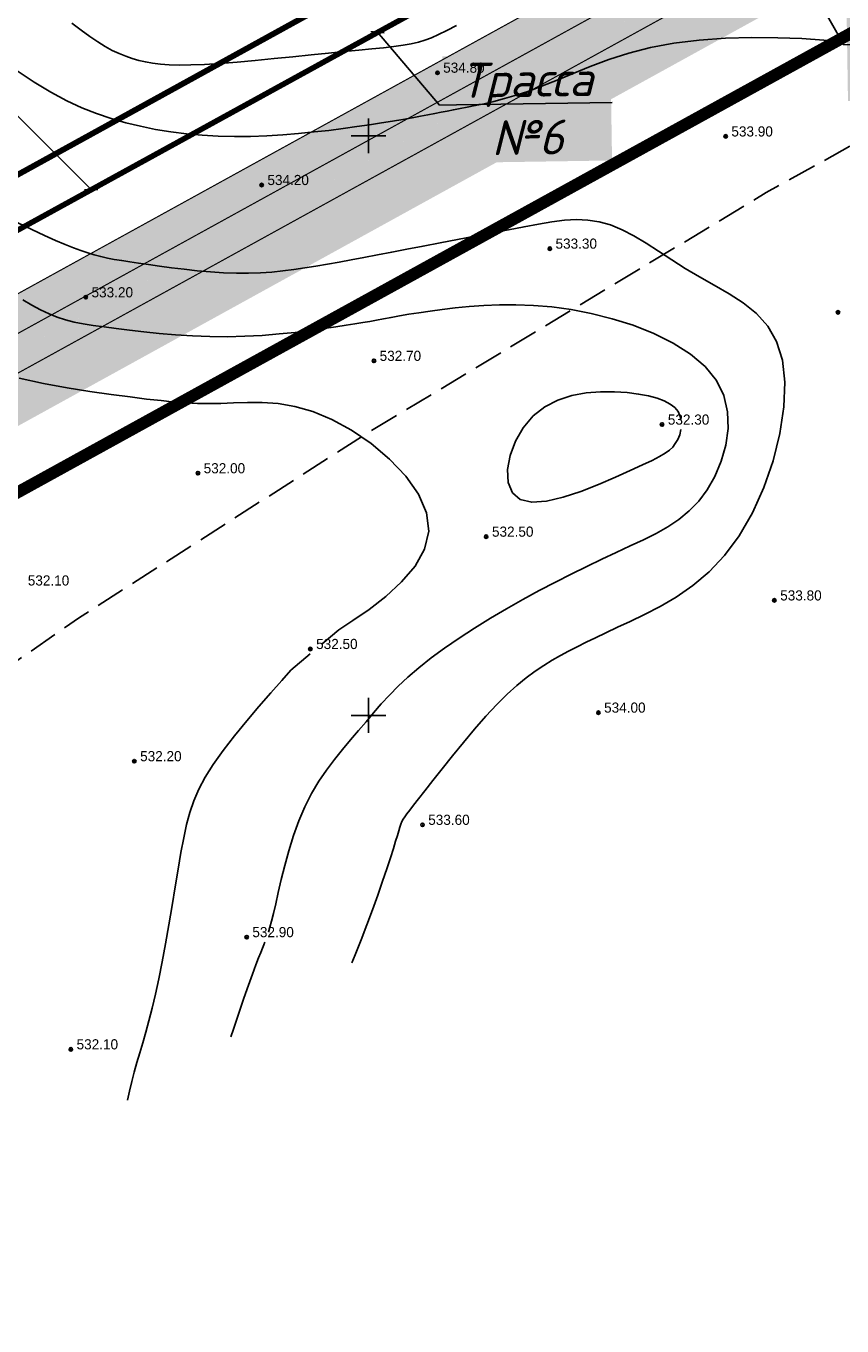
# Model space of a CAD drawing. Extents: x 0 to 361260, y 0 to 4201817.
# Tile 127 of 256: x 360720 to 360791, y 4200297 to 4200409. Entities that reach past the tile are written whole.
import ezdxf
from ezdxf import colors
from ezdxf.entities.mleader import LeaderData, LeaderLine
from ezdxf.math import Vec2, Vec3

# ---------------------------------------------------------------- set-up
doc = ezdxf.new("R2010")
doc.units = 0
doc.header["$LTSCALE"] = 0.5
doc.header["$MEASUREMENT"] = 0
doc.header["$PDMODE"] = 32
doc.header["$PDSIZE"] = 0.3
for name, pattern in [('CONTI', [0]), ('GOST2.303 6', [12, 8, -1.5, 1, -1.5]), ('STRIH_1', [3, 2, -1]), ('ДОРОГИ_ГРУНТ', [7, 5, -2])]:
    doc.linetypes.add(name, pattern=pattern)
for name, color, linetype in [('(004) Точки рельефа', 7, 'Continuous'), ('(034) Формы рельефа', 32, 'Continuous'), ('GORIZDEFAULT', 32, 'CONTI'), ('PI_TTDEFAULT', 5, 'CONTI'), ('SETKR', 2, 'CONTI'), ('Водопровод 10', 7, 'Continuous'), ('Штрих Стекло', 7, 'Continuous')]:
    doc.layers.add(name, color=color, linetype=linetype)
doc.styles.add('D-431', font='txt')

# ---------------------------------------------------------------- blocks, each defined once
blk = doc.blocks.new('BL_333')
at = {"color": 0}
for p, q in [((0, -1.5), (0, 1.5)), ((-1.5, 0), (1.5, 0))]:
    blk.add_line(p, q, dxfattribs=at)
blk = doc.blocks.new('_ArchTick')
at = {"color": 0, "linetype": 'ByBlock', "const_width": 0.15}
blk.add_lwpolyline([(-0.5, -0.5), (0.5, 0.5)], dxfattribs=at)

msp = doc.modelspace()

# ---------------------------------------------------------------- hatches: boundary and pattern name
at = {"layer": 'Штрих Стекло', "linetype": 'Continuous'}
h = msp.add_hatch(color=5, dxfattribs=at)
h.dxf.hatch_style = 1
h.set_gradient(color1=(173, 173, 173), color2=(166, 166, 166), one_color=1, tint=0.65)
edge = h.paths.add_edge_path()
edge.add_line((360067.205, 4200806.615), (360049.645, 4200796.938))
edge.add_arc((360052.059, 4200792.559), 5, 32.88524, 118.85775, ccw=False)
edge.add_line((360056.257, 4200795.274), (360060.259, 4200789.085))
edge.add_line((360060.259, 4200789.085), (360069.039, 4200793.924))
edge.add_line((360069.039, 4200793.924), (360065.267, 4200799.758))
edge.add_arc((360069.63, 4200802.227), 5.014, 118.92591, 209.50369, ccw=False)
edge = h.paths.add_edge_path()
edge.add_line((360236.317, 4200517.23), (360498.797, 4200265.225))
edge.add_arc((360509.185, 4200276.045), 15, 226.16627, 298.85775)
edge.add_line((360516.425, 4200262.908), (361136.886, 4200604.824))
edge.add_arc((361129.646, 4200617.961), 15, 298.85775, 396.46852)
edge.add_line((361141.709, 4200626.877), (360736.189, 4201168.806))
edge.add_arc((360740.21, 4201171.777), 5, 118.85775, 216.46852, ccw=False)
edge.add_line((360737.797, 4201176.157), (360731.547, 4201172.713))
edge.add_line((360731.547, 4201172.713), (361139.296, 4200625.094))
edge.add_arc((361129.646, 4200617.961), 12, -61.14225, 36.46852, ccw=False)
edge.add_line((361135.438, 4200607.451), (360507.891, 4200266.197))
edge.add_line((360507.891, 4200266.197), (360237.512, 4200520.465))
edge.add_line((360237.512, 4200520.465), (360062.893, 4200790.537))
edge.add_line((360062.893, 4200790.537), (360060.259, 4200789.085))
edge.add_line((360060.259, 4200789.085), (360234.992, 4200518.836))
edge.add_arc((360242.55, 4200523.723), 9, 212.88524, 226.16627)
edge = h.paths.add_edge_path(flags=16)
edge.add_line((360274.624, 4200503.308), (360634.832, 4200701.808))
edge.add_arc((360637.246, 4200697.429), 5, 28.85775, 118.85775, ccw=False)
edge.add_line((360641.625, 4200699.842), (360789.915, 4200430.746))
edge.add_arc((360785.536, 4200428.333), 5, -61.14225, 28.85775, ccw=False)
edge.add_line((360787.949, 4200423.954), (360511.598, 4200271.666))
edge.add_arc((360509.185, 4200276.045), 5, 226.82384, 298.85775, ccw=False)
edge.add_line((360505.764, 4200272.399), (360273.569, 4200495.328))
edge.add_arc((360277.037, 4200498.929), 5, 118.85775, 226.07521, ccw=False)
h.paths.add_polyline_path([(360274.624, 4200503.308), (360631.329, 4200699.877), (360780.102, 4200429.905), (360509.832, 4200280.969)], flags=0)
edge = h.paths.add_edge_path(flags=16)
edge.add_line((360648.845, 4200709.53), (360942.986, 4200871.621))
edge.add_arc((360945.4, 4200867.242), 5, 36.46852, 118.85775, ccw=False)
edge.add_line((360949.42, 4200870.214), (361133.667, 4200620.933))
edge.add_arc((361129.646, 4200617.961), 5, -61.14225, 36.46852, ccw=False)
edge.add_line((361132.059, 4200613.582), (360801.962, 4200431.676))
edge.add_arc((360799.549, 4200436.055), 5, 208.85775, 298.85775, ccw=False)
edge.add_line((360795.17, 4200433.642), (360646.88, 4200702.738))
edge.add_arc((360651.259, 4200705.151), 5, 118.85775, 208.85775, ccw=False)
h.paths.add_polyline_path([(360652.349, 4200711.46), (360938.867, 4200869.351), (361123.713, 4200619.259), (360801.122, 4200441.489)], flags=0)
edge = h.paths.add_edge_path(flags=17)
edge.add_line((361139.296, 4200625.094), (360731.547, 4201172.713))
edge.add_line((360731.547, 4201172.713), (360723.659, 4201168.366))
edge.add_arc((360726.073, 4201163.987), 5, 36.46852, 118.85775, ccw=False)
edge.add_line((360730.093, 4201166.959), (360939.826, 4200883.196))
edge.add_arc((360935.805, 4200880.224), 5, -61.14225, 36.46852, ccw=False)
edge.add_line((360938.218, 4200875.845), (360645.95, 4200714.785))
edge.add_arc((360643.536, 4200719.164), 5, 208.85775, 298.85775, ccw=False)
edge.add_line((360639.157, 4200716.751), (360490.867, 4200985.847))
edge.add_arc((360495.246, 4200988.26), 5, 118.85775, 208.85775, ccw=False)
edge.add_line((360492.833, 4200992.639), (360478.82, 4200984.917))
edge.add_arc((360481.233, 4200980.538), 5, 28.85775, 118.85775, ccw=False)
edge.add_line((360485.612, 4200982.951), (360633.903, 4200713.855))
edge.add_arc((360629.523, 4200711.442), 5, -61.14225, 28.85552, ccw=False)
edge.add_line((360631.937, 4200707.063), (360550.485, 4200662.177))
edge.add_arc((360548.072, 4200666.557), 5, 208.85775, 298.85775, ccw=False)
edge.add_line((360543.693, 4200664.143), (360395.403, 4200933.239))
edge.add_arc((360399.782, 4200935.652), 5, 118.85775, 208.85775, ccw=False)
edge.add_line((360397.369, 4200940.032), (360749.145, 4201133.884))
edge.add_arc((360751.558, 4201129.505), 5, 36.46852, 118.85775, ccw=False)
edge.add_line((360755.579, 4201132.477), (360745.985, 4201145.458))
edge.add_arc((360741.964, 4201142.486), 5, -61.14225, 36.46852, ccw=False)
edge.add_line((360744.377, 4201138.107), (360086.378, 4200775.506))
edge.add_arc((360084.042, 4200779.927), 5, 212.88524, 297.85041, ccw=False)
edge.add_line((360079.844, 4200777.212), (360088.552, 4200763.743))
edge.add_arc((360092.751, 4200766.458), 5, 118.85775, 212.88524, ccw=False)
edge.add_line((360090.338, 4200770.837), (360383.356, 4200932.309))
edge.add_arc((360385.769, 4200927.93), 5, 28.85775, 118.85775, ccw=False)
edge.add_line((360390.148, 4200930.343), (360538.438, 4200661.248))
edge.add_arc((360534.059, 4200658.834), 5, -61.14225, 28.85775, ccw=False)
edge.add_line((360536.472, 4200654.455), (360267.361, 4200506.157))
edge.add_arc((360264.948, 4200510.536), 5, 226.16627, 298.85775, ccw=False)
edge.add_line((360261.485, 4200506.929), (360243.327, 4200524.363))
edge.add_line((360243.327, 4200524.363), (360069.039, 4200793.924))
edge.add_line((360069.039, 4200793.924), (360062.893, 4200790.537))
edge.add_line((360062.893, 4200790.537), (360237.512, 4200520.465))
edge.add_line((360237.512, 4200520.465), (360507.891, 4200266.197))
edge.add_line((360507.891, 4200266.197), (361135.438, 4200607.451))
edge.add_arc((361129.646, 4200617.961), 12, 298.85775, 396.46852)

# ---------------------------------------------------------------- linework, layer by layer
at = {"layer": '(034) Формы рельефа', "linetype": 'ДОРОГИ_ГРУНТ', "flags": 128}
msp.add_lwpolyline([(360482.781, 4200258.269), (360503.36, 4200262.12), (360540.16, 4200273.49), (360571.629, 4200283.566), (360597.478, 4200285.82), (360621.43, 4200291.754), (360645.869, 4200300.203), (360663.014, 4200309.823), (360672.864, 4200318.692), (360696.547, 4200338.682), (360725.059, 4200358.436), (360749.385, 4200374.03), (360784.309, 4200395.099), (360811.615, 4200410.2), (360839.044, 4200435.53), (360866.689, 4200461.551), (360893.596, 4200482.577), (360919.739, 4200495.686), (360930.957, 4200499.104), (360950, 4200501.5), (360970.569, 4200508.087), (360980.41, 4200514.465), (360985.626, 4200527.791), (360988.679, 4200544.648), (360993.436, 4200584.307), (360994.52, 4200600.42), (360996.832, 4200613.062), (361003.742, 4200621.144), (361014.029, 4200628.488), (361032.05, 4200637.005), (361049.856, 4200645.42), (361060.221, 4200655.432), (361085.506, 4200687.483), (361100.578, 4200706.587), (361115.074, 4200727.431), (361116.743, 4200734.74), (361120.605, 4200787.819), (361123, 4200820.4), (361129.426, 4200846.644), (361137.082, 4200864.849), (361150.22, 4200896.626), (361157.514, 4200904.483), (361166.834, 4200910.639), (361175.773, 4200914.26)], dxfattribs=at)
at = {"ltscale": 0.149071, "const_width": 0.1}
msp.add_lwpolyline([(359943.476, 4200738.432), (360053.157, 4200798.874, -0.3937719), (360059.769, 4200797.209), (360238.667, 4200520.519), (360501.567, 4200268.11, 0.3282587), (360514.494, 4200266.411), (361134.955, 4200608.327, 0.4536768), (361138.492, 4200624.499), (360736.189, 4201168.806, -0.4536768), (360737.797, 4201176.157), (360868.753, 4201248.322)], format="xyb", dxfattribs=at)
for points in [[(360052.603, 4200791.717), (360231.678, 4200514.752), (360505.949, 4200251.426), (361159.312, 4200611.473), (360744.344, 4201172.914)], [(360519.985, 4200286.563), (360780.102, 4200429.905)]]:
    msp.add_lwpolyline(points, dxfattribs=at)
at = {"color": 1, "linetype": 'GOST2.303 6', "lineweight": 30, "const_width": 1.035}
msp.add_lwpolyline([(360055.869, 4200786.666), (360747.942, 4201168.046), (361159.312, 4200611.473), (360505.949, 4200251.426), (360231.678, 4200514.752)], close=True, dxfattribs=at)
at = {"color": 7, "linetype": 'STRIH_1', "ltscale": 2, "true_color": 0xffffff, "const_width": 0.1}
msp.add_lwpolyline([(360062.093, 4200799.14), (360240.997, 4200522.441), (360503.645, 4200270.274, 0.3282587), (360513.046, 4200269.038), (361133.507, 4200610.954, 0.4536768), (361136.08, 4200622.716), (360733.263, 4201167.717)], format="xyb", dxfattribs=at)
at = {"ltscale": 0.149071, "const_width": 0.1}
msp.add_lwpolyline([(360641.625, 4200699.842), (360789.915, 4200430.746, -0.4142136), (360787.949, 4200423.954), (360511.598, 4200271.666, -0.3282587), (360505.722, 4200272.438), (360273.574, 4200495.323, -0.5057308), (360274.624, 4200503.308), (360634.832, 4200701.808, -0.4142136)], format="xyb", close=True, dxfattribs=at)
at = {"color": 0, "ltscale": 0.149071, "const_width": 0.5}
msp.add_lwpolyline([(360610.537, 4200507.303), (360707.887, 4200560.95), (360780.102, 4200429.905), (360682.751, 4200376.259)], close=True, dxfattribs=at)
at = {"color": 5, "linetype": 'Continuous', "lineweight": 106}
msp.add_lwpolyline([(360673.542, 4200366.487), (360790.036, 4200430.511)], dxfattribs=at)
at = {"layer": 'GORIZDEFAULT', "color": 32}
for points in [[(360724.41, 4200409.71, 535), (360725.21, 4200409.1, 535), (360725.95, 4200408.56, 535), (360726.65, 4200408.1, 535), (360727.29, 4200407.7, 535), (360727.9, 4200407.37, 535), (360728.49, 4200407.09, 535), (360729.06, 4200406.86, 535), (360729.62, 4200406.67, 535), (360730.18, 4200406.51, 535), (360730.76, 4200406.37, 535), (360731.37, 4200406.26, 535), (360732.05, 4200406.17, 535), (360732.81, 4200406.12, 535), (360733.68, 4200406.1, 535), (360734.68, 4200406.11, 535), (360735.85, 4200406.16, 535), (360737.18, 4200406.24, 535), (360738.66, 4200406.36, 535), (360740.23, 4200406.5, 535), (360741.85, 4200406.66, 535), (360743.47, 4200406.82, 535), (360745.05, 4200406.98, 535), (360746.55, 4200407.13, 535), (360747.91, 4200407.26, 535), (360749.16, 4200407.38, 535), (360750.28, 4200407.49, 535), (360751.29, 4200407.6, 535), (360752.19, 4200407.71, 535), (360752.98, 4200407.82, 535), (360753.68, 4200407.94, 535), (360754.3, 4200408.08, 535), (360754.86, 4200408.25, 535), (360755.43, 4200408.46, 535), (360756.05, 4200408.74, 535), (360756.76, 4200409.09, 535), (360757.6, 4200409.53, 535)], [(360719.6, 4200405.67, 534.5), (360721.16, 4200404.64, 534.5), (360722.61, 4200403.77, 534.5), (360723.97, 4200403.03, 534.5), (360725.28, 4200402.42, 534.5), (360726.55, 4200401.91, 534.5), (360727.8, 4200401.48, 534.5), (360729.06, 4200401.12, 534.5), (360730.34, 4200400.82, 534.5), (360731.64, 4200400.55, 534.5), (360732.96, 4200400.34, 534.5), (360734.3, 4200400.17, 534.5), (360735.66, 4200400.05, 534.5), (360737.04, 4200399.97, 534.5), (360738.43, 4200399.94, 534.5), (360739.82, 4200399.95, 534.5), (360741.22, 4200400, 534.5), (360742.61, 4200400.09, 534.5), (360743.97, 4200400.19, 534.5), (360745.3, 4200400.33, 534.5), (360746.59, 4200400.47, 534.5), (360747.82, 4200400.63, 534.5), (360748.99, 4200400.79, 534.5), (360750.09, 4200400.95, 534.5), (360751.12, 4200401.11, 534.5), (360752.07, 4200401.27, 534.5), (360752.95, 4200401.42, 534.5), (360753.76, 4200401.56, 534.5), (360754.48, 4200401.69, 534.5), (360755.12, 4200401.81, 534.5), (360755.71, 4200401.92, 534.5), (360756.26, 4200402.03, 534.5), (360756.79, 4200402.13, 534.5), (360757.33, 4200402.24, 534.5), (360757.9, 4200402.35, 534.5), (360758.52, 4200402.47, 534.5), (360759.2, 4200402.61, 534.5), (360759.97, 4200402.77, 534.5), (360760.81, 4200402.97, 534.5), (360761.74, 4200403.21, 534.5), (360762.74, 4200403.5, 534.5), (360763.83, 4200403.86, 534.5), (360765.01, 4200404.3, 534.5), (360766.27, 4200404.81, 534.5), (360767.64, 4200405.38, 534.5), (360769.12, 4200405.98, 534.5), (360770.72, 4200406.57, 534.5), (360772.45, 4200407.12, 534.5), (360774.32, 4200407.61, 534.5), (360776.35, 4200407.99, 534.5), (360778.52, 4200408.26, 534.5), (360780.79, 4200408.42, 534.5), (360783.07, 4200408.48, 534.5), (360785.3, 4200408.46, 534.5), (360787.39, 4200408.39, 534.5), (360789.28, 4200408.26, 534.5), (360790.9, 4200408.11, 534.5)], [(360719.68, 4200392.52, 533.5), (360720.95, 4200391.92, 533.5), (360722.04, 4200391.41, 533.5), (360722.99, 4200390.98, 533.5), (360723.82, 4200390.62, 533.5), (360724.54, 4200390.33, 533.5), (360725.19, 4200390.09, 533.5), (360725.78, 4200389.89, 533.5), (360726.34, 4200389.72, 533.5), (360726.9, 4200389.58, 533.5), (360727.48, 4200389.45, 533.5), (360728.07, 4200389.34, 533.5), (360728.71, 4200389.23, 533.5), (360729.41, 4200389.12, 533.5), (360730.17, 4200389.01, 533.5), (360731.03, 4200388.89, 533.5), (360731.98, 4200388.76, 533.5), (360733.01, 4200388.62, 533.5), (360734.1, 4200388.49, 533.5), (360735.22, 4200388.36, 533.5), (360736.36, 4200388.26, 533.5), (360737.5, 4200388.18, 533.5), (360738.6, 4200388.14, 533.5), (360739.65, 4200388.14, 533.5), (360740.67, 4200388.17, 533.5), (360741.65, 4200388.24, 533.5), (360742.61, 4200388.34, 533.5), (360743.56, 4200388.46, 533.5), (360744.51, 4200388.6, 533.5), (360745.47, 4200388.76, 533.5), (360746.45, 4200388.93, 533.5), (360747.46, 4200389.11, 533.5), (360748.51, 4200389.3, 533.5), (360749.61, 4200389.51, 533.5), (360750.77, 4200389.73, 533.5), (360752, 4200389.97, 533.5), (360753.31, 4200390.22, 533.5), (360754.71, 4200390.49, 533.5), (360756.17, 4200390.77, 533.5), (360757.67, 4200391.06, 533.5), (360759.17, 4200391.35, 533.5), (360760.65, 4200391.63, 533.5), (360762.08, 4200391.9, 533.5), (360763.42, 4200392.16, 533.5), (360764.67, 4200392.39, 533.5), (360765.82, 4200392.58, 533.5), (360766.91, 4200392.71, 533.5), (360767.93, 4200392.77, 533.5), (360768.93, 4200392.73, 533.5), (360769.9, 4200392.59, 533.5), (360770.88, 4200392.31, 533.5), (360771.87, 4200391.9, 533.5), (360772.89, 4200391.37, 533.5), (360773.94, 4200390.74, 533.5), (360775.02, 4200390.05, 533.5), (360776.15, 4200389.31, 533.5), (360777.32, 4200388.56, 533.5), (360778.55, 4200387.82, 533.5), (360779.82, 4200387.1, 533.5), (360781.1, 4200386.37, 533.5), (360782.33, 4200385.58, 533.5), (360783.46, 4200384.66, 533.5), (360784.43, 4200383.57, 533.5), (360785.2, 4200382.25, 533.5), (360785.7, 4200380.65, 533.5), (360785.91, 4200378.75, 533.5), (360785.82, 4200376.61, 533.5), (360785.47, 4200374.32, 533.5), (360784.89, 4200371.97, 533.5), (360784.09, 4200369.66, 533.5), (360783.12, 4200367.47, 533.5), (360781.98, 4200365.49, 533.5), (360780.72, 4200363.8, 533.5), (360779.37, 4200362.37, 533.5), (360777.97, 4200361.19, 533.5), (360776.55, 4200360.2, 533.5), (360775.15, 4200359.39, 533.5), (360773.81, 4200358.7, 533.5), (360772.58, 4200358.11, 533.5), (360771.47, 4200357.6, 533.5), (360770.47, 4200357.13, 533.5), (360769.58, 4200356.7, 533.5), (360768.76, 4200356.3, 533.5), (360767.99, 4200355.92, 533.5), (360767.26, 4200355.54, 533.5), (360766.55, 4200355.15, 533.5), (360765.84, 4200354.75, 533.5), (360765.11, 4200354.3, 533.5), (360764.37, 4200353.8, 533.5), (360763.6, 4200353.24, 533.5), (360762.79, 4200352.58, 533.5), (360761.95, 4200351.82, 533.5), (360761.06, 4200350.93, 533.5), (360760.12, 4200349.92, 533.5), (360759.15, 4200348.81, 533.5), (360758.18, 4200347.66, 533.5), (360757.24, 4200346.5, 533.5), (360756.36, 4200345.39, 533.5), (360755.56, 4200344.38, 533.5), (360754.87, 4200343.5, 533.5), (360754.32, 4200342.79, 533.5), (360753.88, 4200342.24, 533.5), (360753.55, 4200341.82, 533.5), (360753.3, 4200341.5, 533.5), (360753.12, 4200341.24, 533.5), (360752.98, 4200341.03, 533.5), (360752.88, 4200340.83, 533.5), (360752.79, 4200340.61, 533.5), (360752.71, 4200340.36, 533.5), (360752.61, 4200340.04, 533.5), (360752.49, 4200339.64, 533.5), (360752.34, 4200339.14, 533.5), (360752.15, 4200338.5, 533.5), (360751.9, 4200337.71, 533.5), (360751.58, 4200336.76, 533.5), (360751.21, 4200335.68, 533.5), (360750.8, 4200334.48, 533.5), (360750.34, 4200333.22, 533.5), (360749.86, 4200331.92, 533.5), (360749.36, 4200330.62, 533.5), (360748.85, 4200329.35, 533.5), (360748.554, 4200328.648, 533.5)], [(360720.17, 4200385.86, 533), (360720.97, 4200385.39, 533), (360721.72, 4200384.98, 533), (360722.44, 4200384.63, 533), (360723.15, 4200384.35, 533), (360723.87, 4200384.12, 533), (360724.62, 4200383.93, 533), (360725.4, 4200383.77, 533), (360726.26, 4200383.64, 533), (360727.19, 4200383.51, 533), (360728.22, 4200383.38, 533), (360729.37, 4200383.24, 533), (360730.62, 4200383.09, 533), (360731.95, 4200382.95, 533), (360733.36, 4200382.83, 533), (360734.81, 4200382.73, 533), (360736.31, 4200382.67, 533), (360737.82, 4200382.66, 533), (360739.33, 4200382.7, 533), (360740.83, 4200382.78, 533), (360742.28, 4200382.9, 533), (360743.67, 4200383.04, 533), (360744.96, 4200383.2, 533), (360746.14, 4200383.36, 533), (360747.18, 4200383.51, 533), (360748.07, 4200383.65, 533), (360748.83, 4200383.77, 533), (360749.5, 4200383.88, 533), (360750.11, 4200383.99, 533), (360750.69, 4200384.1, 533), (360751.29, 4200384.21, 533), (360751.94, 4200384.33, 533), (360752.66, 4200384.46, 533), (360753.47, 4200384.6, 533), (360754.35, 4200384.74, 533), (360755.32, 4200384.88, 533), (360756.36, 4200385.02, 533), (360757.48, 4200385.15, 533), (360758.68, 4200385.26, 533), (360759.95, 4200385.36, 533), (360761.3, 4200385.41, 533), (360762.72, 4200385.42, 533), (360764.23, 4200385.37, 533), (360765.81, 4200385.24, 533), (360767.47, 4200385.01, 533), (360769.2, 4200384.68, 533), (360771.01, 4200384.22, 533), (360772.83, 4200383.65, 533), (360774.6, 4200382.95, 533), (360776.27, 4200382.12, 533), (360777.77, 4200381.17, 533), (360779.03, 4200380.1, 533), (360780.01, 4200378.9, 533), (360780.64, 4200377.58, 533), (360780.96, 4200376.18, 533), (360781.01, 4200374.74, 533), (360780.81, 4200373.31, 533), (360780.43, 4200371.92, 533), (360779.88, 4200370.62, 533), (360779.22, 4200369.46, 533), (360778.48, 4200368.47, 533), (360777.67, 4200367.63, 533), (360776.78, 4200366.9, 533), (360775.83, 4200366.27, 533), (360774.81, 4200365.69, 533), (360773.72, 4200365.15, 533), (360772.58, 4200364.61, 533), (360771.37, 4200364.05, 533), (360770.12, 4200363.46, 533), (360768.82, 4200362.83, 533), (360767.48, 4200362.18, 533), (360766.12, 4200361.49, 533), (360764.73, 4200360.76, 533), (360763.32, 4200360, 533), (360761.91, 4200359.2, 533), (360760.51, 4200358.37, 533), (360759.14, 4200357.52, 533), (360757.81, 4200356.66, 533), (360756.56, 4200355.8, 533), (360755.39, 4200354.95, 533), (360754.33, 4200354.11, 533), (360753.39, 4200353.3, 533), (360752.55, 4200352.51, 533), (360751.8, 4200351.74, 533), (360751.1, 4200350.98, 533), (360750.44, 4200350.22, 533), (360749.79, 4200349.45, 533), (360749.14, 4200348.68, 533), (360748.46, 4200347.88, 533), (360747.77, 4200347.06, 533), (360747.07, 4200346.2, 533), (360746.38, 4200345.28, 533), (360745.71, 4200344.31, 533), (360745.09, 4200343.26, 533), (360744.51, 4200342.12, 533), (360743.99, 4200340.9, 533), (360743.53, 4200339.62, 533), (360743.13, 4200338.32, 533), (360742.78, 4200337.05, 533), (360742.48, 4200335.83, 533), (360742.22, 4200334.72, 533), (360742, 4200333.75, 533), (360741.8, 4200332.9, 533), (360741.64, 4200332.23, 533), (360741.5, 4200331.71, 533), (360741.38, 4200331.3, 533)], [(360719.88, 4200379.1, 532.5), (360721.97, 4200378.63, 532.5), (360724.01, 4200378.25, 532.5), (360725.97, 4200377.93, 532.5), (360727.79, 4200377.68, 532.5), (360729.43, 4200377.47, 532.5), (360730.86, 4200377.29, 532.5), (360732.12, 4200377.15, 532.5), (360733.24, 4200377.03, 532.5), (360734.27, 4200376.95, 532.5), (360735.25, 4200376.9, 532.5), (360736.24, 4200376.89, 532.5), (360737.26, 4200376.91, 532.5), (360738.36, 4200376.96, 532.5), (360739.56, 4200377, 532.5), (360740.83, 4200376.99, 532.5), (360742.2, 4200376.89, 532.5), (360743.65, 4200376.64, 532.5), (360745.2, 4200376.2, 532.5), (360746.83, 4200375.53, 532.5), (360748.54, 4200374.61, 532.5), (360750.23, 4200373.45, 532.5), (360751.82, 4200372.11, 532.5), (360753.21, 4200370.64, 532.5), (360754.3, 4200369.08, 532.5), (360754.99, 4200367.48, 532.5), (360755.19, 4200365.89, 532.5), (360754.83, 4200364.35, 532.5), (360754.01, 4200362.88, 532.5), (360752.85, 4200361.51, 532.5), (360751.49, 4200360.26, 532.5), (360750.05, 4200359.14, 532.5), (360748.66, 4200358.17, 532.5), (360747.44, 4200357.38, 532.5), (360745.99, 4200356.16, 532.5)], [(360776.96, 4200375.53, 532.5), (360776.86, 4200375.88, 532.5), (360776.7, 4200376.2, 532.5), (360776.41, 4200376.55, 532.5), (360776.01, 4200376.86, 532.5), (360775.51, 4200377.14, 532.5), (360774.89, 4200377.37, 532.5), (360774.15, 4200377.57, 532.5), (360773.29, 4200377.72, 532.5), (360772.31, 4200377.84, 532.5), (360771.21, 4200377.91, 532.5), (360770.02, 4200377.91, 532.5), (360768.78, 4200377.81, 532.5), (360767.54, 4200377.58, 532.5), (360766.33, 4200377.19, 532.5), (360765.2, 4200376.62, 532.5), (360764.19, 4200375.83, 532.5), (360763.34, 4200374.81, 532.5), (360762.67, 4200373.64, 532.5), (360762.22, 4200372.41, 532.5), (360762, 4200371.2, 532.5), (360762.06, 4200370.1, 532.5), (360762.41, 4200369.21, 532.5), (360763.08, 4200368.62, 532.5), (360764.08, 4200368.39, 532.5), (360765.34, 4200368.48, 532.5), (360766.78, 4200368.81, 532.5), (360768.31, 4200369.31, 532.5), (360769.84, 4200369.91, 532.5), (360771.3, 4200370.54, 532.5), (360772.58, 4200371.13, 532.5)], [(360772.58, 4200371.13, 532.5), (360773.63, 4200371.61, 532.5), (360774.46, 4200372, 532.5), (360775.11, 4200372.33, 532.5), (360775.6, 4200372.61, 532.5), (360775.96, 4200372.88, 532.5), (360776.24, 4200373.14, 532.5), (360776.46, 4200373.44, 532.5), (360776.67, 4200373.8, 532.5), (360776.84, 4200374.21, 532.5), (360776.95, 4200374.65, 532.5)], [(360744.98, 4200355.31, 532.5), (360743.29, 4200353.89, 532.5), (360742.51, 4200353.01, 532.5), (360741.58, 4200351.95, 532.5), (360740.55, 4200350.77, 532.5), (360739.49, 4200349.52, 532.5), (360738.45, 4200348.23, 532.5), (360737.47, 4200346.97, 532.5), (360736.61, 4200345.76, 532.5), (360735.91, 4200344.66, 532.5), (360735.36, 4200343.63, 532.5), (360734.92, 4200342.63, 532.5), (360734.58, 4200341.62, 532.5), (360734.3, 4200340.57, 532.5), (360734.06, 4200339.43, 532.5), (360733.82, 4200338.16, 532.5), (360733.58, 4200336.74, 532.5), (360733.32, 4200335.2, 532.5), (360733.05, 4200333.58, 532.5), (360732.78, 4200331.93, 532.5), (360732.49, 4200330.3, 532.5), (360732.2, 4200328.72, 532.5), (360731.92, 4200327.26, 532.5), (360731.63, 4200325.93, 532.5), (360731.34, 4200324.74, 532.5), (360731.06, 4200323.65, 532.5), (360730.79, 4200322.66, 532.5), (360730.52, 4200321.74, 532.5), (360730.27, 4200320.88, 532.5), (360730.03, 4200320.04, 532.5), (360729.8, 4200319.21, 532.5), (360729.59, 4200318.4, 532.5), (360729.39, 4200317.58, 532.5), (360729.221, 4200316.801, 532.5)], [(360741.07, 4200330.42, 533), (360740.97, 4200330.19, 533), (360740.85, 4200329.91, 533), (360740.7, 4200329.55, 533), (360740.51, 4200329.08, 533), (360740.27, 4200328.47, 533), (360739.98, 4200327.68, 533), (360739.64, 4200326.72, 533), (360739.24, 4200325.59, 533), (360738.81, 4200324.31, 533), (360738.34, 4200322.91, 533), (360738.133, 4200322.262, 533)]]:
    msp.add_polyline3d(points, dxfattribs=at)
at = {"layer": 'PI_TTDEFAULT', "color": 5}
for p in [(360755.95, 4200405.44, 534.8), (360780.81, 4200399.95, 533.9), (360740.78, 4200395.75, 534.2), (360765.64, 4200390.26, 533.3), (360725.61, 4200386.07, 533.2), (360790.5, 4200384.77, 533.7), (360750.47, 4200380.58, 532.7), (360775.32, 4200375.09, 532.3), (360735.29, 4200370.89, 532), (360760.15, 4200365.41, 532.5), (360785.01, 4200359.92, 533.8), (360744.98, 4200355.72, 532.5), (360769.83, 4200350.23, 534), (360729.8, 4200346.04, 532.2), (360754.66, 4200340.55, 533.6), (360739.49, 4200330.86, 532.9), (360724.32, 4200321.18, 532.1)]:
    msp.add_point(p, dxfattribs=at)

# ---------------------------------------------------------------- block references
at = {"layer": 'SETKR', "color": 92}
for p in [(360750, 4200400), (360750, 4200350)]:
    msp.add_blockref('BL_333', p, dxfattribs=at)

# ---------------------------------------------------------------- texts
at = {"layer": '(004) Точки рельефа', "style": 'D-431'}
for s, p in [('534.80', (360756.44, 4200405.44)), ('533.90', (360781.3, 4200399.94)), ('534.20', (360741.28, 4200395.75)), ('533.30', (360766.13, 4200390.26)), ('533.20', (360726.11, 4200386.06)), ('532.70', (360750.96, 4200380.58)), ('532.30', (360775.82, 4200375.08)), ('532.00', (360735.78, 4200370.88)), ('532.50', (360760.65, 4200365.41)), ('532.10', (360720.61, 4200361.2)), ('533.80', (360785.51, 4200359.91)), ('532.50', (360745.48, 4200355.72)), ('534.00', (360770.32, 4200350.23)), ('532.20', (360730.3, 4200346.04)), ('533.60', (360755.15, 4200340.55)), ('532.90', (360739.98, 4200330.86)), ('532.10', (360724.82, 4200321.18))]:
    msp.add_text(s, height=0.875, dxfattribs=at).set_placement(p)

# ---------------------------------------------------------------- next in the draw order: leaders
at = {"layer": 'Водопровод 10', "color": 1, "lineweight": 0}
ml = msp.add_multileader_mtext('Standard', dxfattribs=at)
ml.set_content('\\pxqc,t2;{\\fTimes New Roman|b0|i0|c204|p18;\\C5;пэ%%C\\fTimes New Roman|b0|i0|c0|p18;1\\fTimes New Roman|b0|i0|c204|p18;6\\fTimes New Roman|b0|i0|c0|p18;0\\fTimes New Roman|b0|i0|c204|p18; L=\\fTimes New Roman|b0|i0|c0|p18;1\\fTimes New Roman|b0|i0|c204|p18;8,0}', color=1)
ml.set_leader_properties()
ml.set_arrow_properties(name='ARCHTICK')
ml.build(insert=Vec2(0, 0))
ml.multileader.update_dxf_attribs({"text_left_attachment_type": 6, "text_right_attachment_type": 6, "dogleg_length": 0.36, "arrow_head_size": 0.84})
ctx = ml.context
ctx.base_point, ctx.char_height, ctx.arrow_head_size, ctx.landing_gap_size, ctx.plane_origin, ctx.plane_x_axis, ctx.plane_y_axis = Vec3(360792.475, 4200407.884), 3, 0.84, 0, Vec3(360971.848, 4200300.226), Vec3(0.9998797, 0.0155126), Vec3(-0.0155126, 0.9998797)
ctx.left_attachment, ctx.right_attachment, ctx.text_align_type = 6, 6, 1
notes = []
notes.append((ctx, [(1, (1, 1, 0), (360791.005, 4200407.861), (0.9998797, 0.0155126), 1.47, [(0, [(360780.982, 4200425.535)], 0, [])])]))
ctx.mtext.insert, ctx.mtext.text_direction, ctx.mtext.rotation, ctx.mtext.width, ctx.mtext.alignment, ctx.mtext.flow_direction = Vec3(360799.345, 4200411.728), Vec3(0.9998797, 0.0155126), 0.0155132, 15.04298, 2, 5
ctx.mtext.has_bg_fill, ctx.mtext.bg_color, ctx.mtext.bg_scale_factor, ctx.mtext.bg_transparency, ctx.mtext.use_window_bg_color = 1, -1023409921, 1.2, 0, 0
ml = msp.add_multileader_mtext('Standard', dxfattribs=at)
ml.set_content('{\\fISOCPEUR|b0|i1|c204|p34;Трасса №6}', color=1)
ml.set_leader_properties()
ml.set_arrow_properties(name='ARCHTICK')
ml.build(insert=Vec2(0, 0))
ml.multileader.update_dxf_attribs({"text_left_attachment_type": 6, "text_right_attachment_type": 6, "dogleg_length": 0.36, "arrow_head_size": 0.84})
ctx = ml.context
ctx.base_point, ctx.char_height, ctx.arrow_head_size, ctx.landing_gap_size, ctx.plane_origin, ctx.plane_x_axis, ctx.plane_y_axis = Vec3(360757.579, 4200402.664), 3, 0.84, 0, Vec3(360934.699, 4200295.421), Vec3(0.9998797, 0.0155126), Vec3(-0.0155126, 0.9998797)
ctx.left_attachment, ctx.right_attachment, ctx.text_align_type = 6, 6, 1
notes.append((ctx, [(1, (1, 1, 0), (360756.109, 4200402.641), (0.9998797, 0.0155126), 1.47, [(0, [(360750.777, 4200408.935)], 0, [])])]))
ctx.mtext.insert, ctx.mtext.text_direction, ctx.mtext.rotation, ctx.mtext.width, ctx.mtext.alignment, ctx.mtext.flow_direction = Vec3(360763.622, 4200406.358), Vec3(0.9998797, 0.0155126), 0.0155132, 13.305, 2, 5
ctx.mtext.has_bg_fill, ctx.mtext.bg_color, ctx.mtext.bg_scale_factor, ctx.mtext.bg_transparency, ctx.mtext.use_window_bg_color = 1, -1023409921, 1.2, 0, 0
ml = msp.add_multileader_mtext('Standard', dxfattribs=at)
ml.set_content('\\pxqc,t2;{\\fTimes New Roman|b0|i0|c204|p18;\\C5;пэ%%C\\fTimes New Roman|b0|i0|c0|p18;1\\fTimes New Roman|b0|i0|c204|p18;6\\fTimes New Roman|b0|i0|c0|p18;0\\fTimes New Roman|b0|i0|c204|p18; L=\\fTimes New Roman|b0|i0|c0|p18;1\\fTimes New Roman|b0|i0|c204|p18;0\\fTimes New Roman|b0|i0|c0|p18;0\\fTimes New Roman|b0|i0|c204|p18;,0}', color=1)
ml.set_leader_properties()
ml.set_arrow_properties(name='ARCHTICK')
ml.build(insert=Vec2(0, 0))
ml.multileader.update_dxf_attribs({"text_left_attachment_type": 6, "text_right_attachment_type": 6, "dogleg_length": 0.36, "arrow_head_size": 0.84})
ctx = ml.context
ctx.base_point, ctx.char_height, ctx.arrow_head_size, ctx.landing_gap_size, ctx.plane_origin, ctx.plane_x_axis, ctx.plane_y_axis = Vec3(360701.393, 4200403.393), 3, 0.84, 0, Vec3(360880.766, 4200295.735), Vec3(0.9998797, 0.0155126), Vec3(-0.0155126, 0.9998797)
ctx.left_attachment, ctx.right_attachment, ctx.text_align_type = 6, 6, 1
notes.append((ctx, [(0, (1, 1, 0), (360717.786, 4200403.647), (-0.9998797, -0.0155126), 1.47, [(0, [(360726.072, 4200395.357)], 0, [])])]))
ctx.mtext.insert, ctx.mtext.text_direction, ctx.mtext.rotation, ctx.mtext.width, ctx.mtext.alignment, ctx.mtext.flow_direction = Vec3(360708.797, 4200407.246), Vec3(0.9998797, 0.0155126), 0.0155132, 15.04298, 2, 5
ctx.mtext.has_bg_fill, ctx.mtext.bg_color, ctx.mtext.bg_scale_factor, ctx.mtext.bg_transparency, ctx.mtext.use_window_bg_color = 1, -1023409921, 1.2, 0, 0
for ctx, leaders in notes:
    for number, flags, end, landing, length, lines in leaders:
        leader = LeaderData()
        leader.index, (leader.has_last_leader_line, leader.has_dogleg_vector, leader.attachment_direction) = number, flags
        leader.last_leader_point, leader.dogleg_vector, leader.dogleg_length = Vec3(end), Vec3(landing), length
        for number, points, colour, breaks in lines:
            line = LeaderLine()
            line.index, line.vertices, line.color, line.breaks = number, Vec3.list(points), colors.encode_raw_color(colour), breaks
            leader.lines.append(line)
        ctx.leaders.append(leader)

doc.saveas('drawing.dxf')
